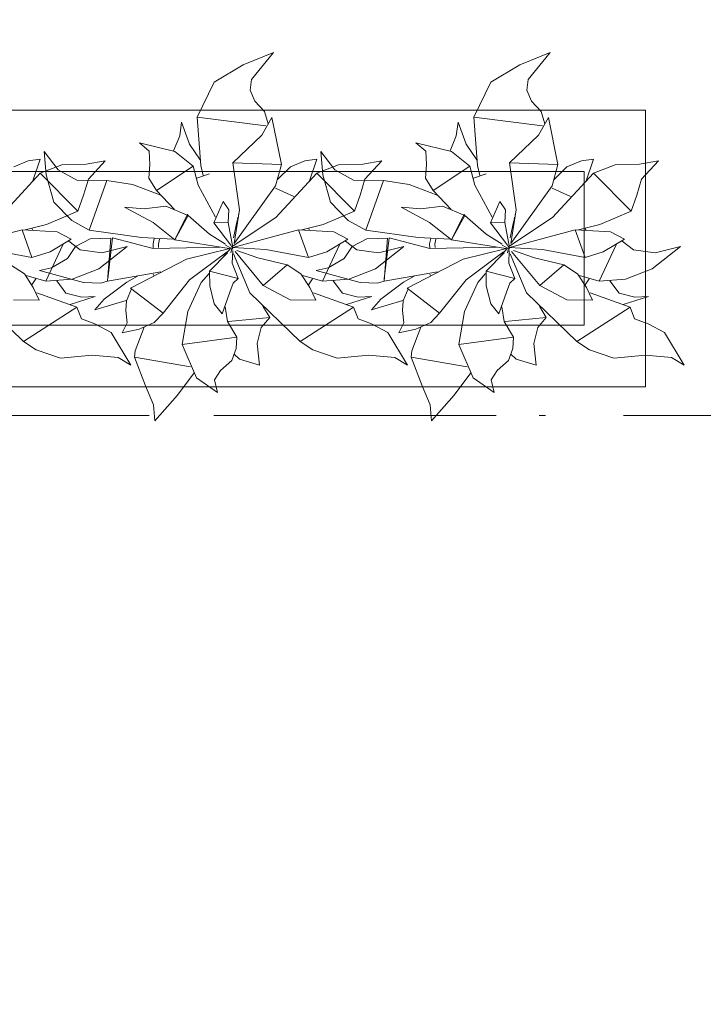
# Model space of a CAD drawing. Header units: millimetres. Extents: x 0 to 1184, y 0 to 836.
# Tile 23 of 86: x 245 to 256, y 530 to 546. Entities that reach past the tile are written whole.
import ezdxf
from ezdxf.xclip import XClip

# ---------------------------------------------------------------- set-up
doc = ezdxf.new("R2010")
doc.units = ezdxf.units.MM
doc.header["$MEASUREMENT"] = 0
doc.header["$XCLIPFRAME"] = 0
doc.linetypes.add('Штриховая', pattern=[5.644444, 2.822222, -2.822222])
doc.linetypes.add('Штрихпунктирная', pattern=[6.702778, 3.527778, -1.763889, 0, -1.411111])
for name, color, linetype in [('Интерьер - Мебель', 7, 'Continuous'), ('Элемент Модели - Зона', 7, 'Continuous'), ('Элемент Модели - Оси', 7, 'Continuous')]:
    doc.layers.add(name, color=color, linetype=linetype)

# ---------------------------------------------------------------- blocks, each defined once
blk = doc.blocks.new('Чертеж_4_4', base_point=(-278.479, 89.564))
at = {"layer": 'Интерьер - Мебель', "color": 252, "linetype": 'Continuous', "lineweight": 5}
for p, q in [((248.769, 545.464), (248.273, 545.262)), ((248.769, 545.464), (248.273, 545.262)), ((248.769, 545.464), (248.408, 545.025)), ((248.769, 545.464), (248.408, 545.025)), ((253.269, 545.464), (252.773, 545.262)), ((253.269, 545.464), (252.773, 545.262)), ((253.269, 545.464), (252.908, 545.025)), ((253.269, 545.464), (252.908, 545.025)), ((248.273, 545.262), (247.803, 544.98)), ((248.273, 545.262), (247.803, 544.98)), ((252.773, 545.262), (252.303, 544.98)), ((252.773, 545.262), (252.303, 544.98)), ((247.803, 544.98), (247.527, 544.413)), ((247.803, 544.98), (247.527, 544.413)), ((248.408, 545.025), (248.39, 544.852)), ((248.408, 545.025), (248.39, 544.852)), ((252.303, 544.98), (252.027, 544.413)), ((252.303, 544.98), (252.027, 544.413)), ((252.908, 545.025), (252.89, 544.852)), ((252.908, 545.025), (252.89, 544.852)), ((248.39, 544.852), (248.462, 544.674)), ((248.39, 544.852), (248.462, 544.674)), ((252.89, 544.852), (252.962, 544.674)), ((252.89, 544.852), (252.962, 544.674)), ((248.462, 544.674), (248.62, 544.503)), ((248.462, 544.674), (248.62, 544.503)), ((252.962, 544.674), (253.12, 544.503)), ((252.962, 544.674), (253.12, 544.503)), ((247.527, 544.413), (248.644, 544.272)), ((247.527, 544.413), (247.587, 543.629)), ((247.527, 544.413), (248.644, 544.272)), ((247.527, 544.413), (247.587, 543.629)), ((248.739, 544.408), (248.58, 544.12)), ((248.739, 544.408), (248.58, 544.12)), ((248.62, 544.503), (248.683, 544.306)), ((248.62, 544.503), (248.683, 544.306)), ((248.739, 544.408), (248.895, 543.645)), ((248.739, 544.408), (248.895, 543.645)), ((252.027, 544.413), (253.144, 544.272)), ((252.027, 544.413), (252.087, 543.629)), ((252.027, 544.413), (253.144, 544.272)), ((252.027, 544.413), (252.087, 543.629)), ((253.239, 544.408), (253.08, 544.12)), ((253.239, 544.408), (253.08, 544.12)), ((253.12, 544.503), (253.183, 544.306)), ((253.12, 544.503), (253.183, 544.306)), ((253.239, 544.408), (253.395, 543.645)), ((253.239, 544.408), (253.395, 543.645)), ((247.272, 544.334), (247.241, 544.11)), ((247.272, 544.334), (247.241, 544.11)), ((247.272, 544.334), (247.402, 543.976)), ((247.272, 544.334), (247.402, 543.976)), ((251.772, 544.334), (251.741, 544.11)), ((251.772, 544.334), (251.741, 544.11)), ((251.772, 544.334), (251.902, 543.976)), ((251.772, 544.334), (251.902, 543.976)), ((247.241, 544.11), (247.14, 543.863)), ((247.241, 544.11), (247.14, 543.863)), ((248.58, 544.12), (248.105, 543.668)), ((248.58, 544.12), (248.105, 543.668)), ((251.741, 544.11), (251.64, 543.863)), ((251.741, 544.11), (251.64, 543.863)), ((253.08, 544.12), (252.605, 543.668)), ((253.08, 544.12), (252.605, 543.668)), ((246.585, 543.994), (246.746, 543.859)), ((246.585, 543.994), (247.161, 543.852)), ((246.585, 543.994), (246.746, 543.859)), ((246.585, 543.994), (247.161, 543.852)), ((247.402, 543.976), (247.574, 543.721)), ((247.402, 543.976), (247.574, 543.721)), ((251.085, 543.994), (251.246, 543.859)), ((251.085, 543.994), (251.661, 543.852)), ((251.085, 543.994), (251.246, 543.859)), ((251.085, 543.994), (251.661, 543.852)), ((251.902, 543.976), (252.074, 543.721)), ((251.902, 543.976), (252.074, 543.721)), ((245.036, 543.854), (245.069, 543.475)), ((245.036, 543.854), (245.265, 543.554)), ((245.036, 543.854), (245.069, 543.475)), ((245.036, 543.854), (245.265, 543.554)), ((246.746, 543.859), (246.756, 543.644)), ((246.746, 543.859), (246.756, 543.644)), ((247.161, 543.852), (247.459, 543.614)), ((247.161, 543.852), (247.459, 543.614)), ((249.536, 543.854), (249.569, 543.475)), ((249.536, 543.854), (249.765, 543.554)), ((249.536, 543.854), (249.569, 543.475)), ((249.536, 543.854), (249.765, 543.554)), ((251.246, 543.859), (251.256, 543.644)), ((251.246, 543.859), (251.256, 543.644)), ((251.661, 543.852), (251.959, 543.614)), ((251.661, 543.852), (251.959, 543.614)), ((244.775, 543.702), (244.541, 543.603)), ((244.775, 543.702), (244.541, 543.603)), ((244.972, 543.732), (244.775, 543.702)), ((244.972, 543.732), (244.775, 543.702)), ((244.972, 543.732), (244.853, 543.377)), ((244.972, 543.732), (244.853, 543.377)), ((245.326, 543.639), (244.972, 543.503)), ((245.326, 543.639), (244.972, 543.503)), ((245.721, 543.651), (245.326, 543.639)), ((245.721, 543.651), (245.326, 543.639)), ((246.028, 543.705), (245.721, 543.651)), ((246.028, 543.705), (245.721, 543.651)), ((246.028, 543.705), (245.755, 543.405)), ((246.028, 543.705), (245.755, 543.405)), ((246.756, 543.644), (246.738, 543.423)), ((246.756, 543.644), (246.738, 543.423)), ((247.459, 543.614), (246.862, 543.22)), ((247.459, 543.614), (246.862, 543.22)), ((247.459, 543.614), (247.543, 543.306)), ((247.459, 543.614), (247.543, 543.306)), ((247.587, 543.629), (247.621, 543.464)), ((247.587, 543.629), (247.621, 543.464)), ((248.105, 543.668), (248.895, 543.645)), ((248.105, 543.668), (248.216, 542.907)), ((248.105, 543.668), (248.895, 543.645)), ((248.105, 543.668), (248.216, 542.907)), ((248.895, 543.645), (248.799, 543.298)), ((248.895, 543.645), (248.799, 543.298)), ((249.041, 543.603), (248.831, 543.397)), ((249.041, 543.603), (248.831, 543.397)), ((249.275, 543.702), (249.041, 543.603)), ((249.275, 543.702), (249.041, 543.603)), ((249.472, 543.732), (249.275, 543.702)), ((249.472, 543.732), (249.275, 543.702)), ((249.472, 543.732), (249.353, 543.377)), ((249.472, 543.732), (249.353, 543.377)), ((249.826, 543.639), (249.472, 543.503)), ((249.826, 543.639), (249.472, 543.503)), ((250.221, 543.651), (249.826, 543.639)), ((250.221, 543.651), (249.826, 543.639)), ((250.528, 543.705), (250.221, 543.651)), ((250.528, 543.705), (250.221, 543.651)), ((250.528, 543.705), (250.255, 543.405)), ((250.528, 543.705), (250.255, 543.405)), ((251.256, 543.644), (251.238, 543.423)), ((251.256, 543.644), (251.238, 543.423)), ((251.959, 543.614), (251.362, 543.22)), ((251.959, 543.614), (251.362, 543.22)), ((251.959, 543.614), (252.043, 543.306)), ((251.959, 543.614), (252.043, 543.306)), ((252.087, 543.629), (252.121, 543.464)), ((252.087, 543.629), (252.121, 543.464)), ((252.605, 543.668), (253.395, 543.645)), ((252.605, 543.668), (252.716, 542.907)), ((252.605, 543.668), (253.395, 543.645)), ((252.605, 543.668), (252.716, 542.907)), ((253.395, 543.645), (253.299, 543.298)), ((253.395, 543.645), (253.299, 543.298)), ((253.541, 543.603), (253.331, 543.397)), ((253.541, 543.603), (253.331, 543.397)), ((253.775, 543.702), (253.541, 543.603)), ((253.775, 543.702), (253.541, 543.603)), ((253.972, 543.732), (253.775, 543.702)), ((253.972, 543.732), (253.775, 543.702)), ((253.972, 543.732), (253.853, 543.377)), ((253.972, 543.732), (253.853, 543.377)), ((254.326, 543.639), (253.972, 543.503)), ((254.326, 543.639), (253.972, 543.503)), ((254.721, 543.651), (254.326, 543.639)), ((254.721, 543.651), (254.326, 543.639)), ((255.028, 543.705), (254.721, 543.651)), ((255.028, 543.705), (254.721, 543.651)), ((255.028, 543.705), (254.755, 543.405)), ((255.028, 543.705), (254.755, 543.405)), ((244.972, 543.503), (244.303, 542.78)), ((244.972, 543.503), (244.303, 542.78)), ((244.972, 543.503), (245.583, 542.885)), ((244.972, 543.503), (245.583, 542.885)), ((245.069, 543.475), (245.196, 543.032)), ((245.069, 543.475), (245.196, 543.032)), ((245.265, 543.554), (245.568, 543.389)), ((245.265, 543.554), (245.568, 543.389)), ((247.727, 543.493), (247.52, 543.422)), ((247.727, 543.493), (247.52, 543.422)), ((249.472, 543.503), (248.803, 542.78)), ((249.472, 543.503), (248.803, 542.78)), ((249.472, 543.503), (250.083, 542.885)), ((249.472, 543.503), (250.083, 542.885)), ((249.569, 543.475), (249.696, 543.032)), ((249.569, 543.475), (249.696, 543.032)), ((249.765, 543.554), (250.068, 543.389)), ((249.765, 543.554), (250.068, 543.389)), ((252.227, 543.493), (252.02, 543.422)), ((252.227, 543.493), (252.02, 543.422)), ((253.972, 543.503), (253.303, 542.78)), ((253.972, 543.503), (253.303, 542.78)), ((253.972, 543.503), (254.583, 542.885)), ((253.972, 543.503), (254.583, 542.885)), ((245.568, 543.389), (246.057, 543.385)), ((245.568, 543.389), (246.057, 543.385)), ((245.755, 543.405), (245.676, 543.147)), ((245.755, 543.405), (245.676, 543.147)), ((246.057, 543.385), (245.77, 542.576)), ((246.057, 543.385), (245.77, 542.576)), ((246.057, 543.385), (246.476, 543.319)), ((246.057, 543.385), (246.476, 543.319)), ((246.476, 543.319), (246.932, 543.143)), ((246.476, 543.319), (246.932, 543.143)), ((246.738, 543.423), (246.862, 543.22)), ((246.738, 543.423), (246.862, 543.22)), ((247.543, 543.306), (247.825, 542.788)), ((247.543, 543.306), (247.825, 542.788)), ((248.799, 543.298), (248.127, 542.357)), ((248.799, 543.298), (248.127, 542.357)), ((250.068, 543.389), (250.557, 543.385)), ((250.068, 543.389), (250.557, 543.385)), ((250.255, 543.405), (250.176, 543.147)), ((250.255, 543.405), (250.176, 543.147)), ((250.557, 543.385), (250.27, 542.576)), ((250.557, 543.385), (250.27, 542.576)), ((250.557, 543.385), (250.976, 543.319)), ((250.557, 543.385), (250.976, 543.319)), ((250.976, 543.319), (251.432, 543.143)), ((250.976, 543.319), (251.432, 543.143)), ((251.238, 543.423), (251.362, 543.22)), ((251.238, 543.423), (251.362, 543.22)), ((252.043, 543.306), (252.325, 542.788)), ((252.043, 543.306), (252.325, 542.788)), ((253.299, 543.298), (252.627, 542.357)), ((253.299, 543.298), (252.627, 542.357)), ((254.755, 543.405), (254.676, 543.147)), ((254.755, 543.405), (254.676, 543.147)), ((245.676, 543.147), (245.583, 542.885)), ((245.676, 543.147), (245.583, 542.885)), ((246.862, 543.22), (247.155, 542.913)), ((246.862, 543.22), (247.155, 542.913)), ((248.799, 543.261), (249.1, 543.123)), ((248.799, 543.261), (249.1, 543.123)), ((250.176, 543.147), (250.083, 542.885)), ((250.176, 543.147), (250.083, 542.885)), ((251.362, 543.22), (251.655, 542.913)), ((251.362, 543.22), (251.655, 542.913)), ((253.299, 543.261), (253.6, 543.123)), ((253.299, 543.261), (253.6, 543.123)), ((254.676, 543.147), (254.583, 542.885)), ((254.676, 543.147), (254.583, 542.885)), ((245.196, 543.032), (245.484, 542.731)), ((245.196, 543.032), (245.484, 542.731)), ((246.343, 542.952), (246.662, 542.924)), ((246.343, 542.952), (246.807, 542.701)), ((246.343, 542.952), (246.662, 542.924)), ((246.343, 542.952), (246.807, 542.701)), ((247.018, 542.964), (246.662, 542.924)), ((247.018, 542.964), (246.662, 542.924)), ((247.018, 542.964), (247.377, 542.812)), ((247.018, 542.964), (247.377, 542.812)), ((247.951, 543.044), (247.797, 542.697)), ((247.951, 543.044), (247.797, 542.697)), ((247.951, 543.044), (248.04, 542.906)), ((247.951, 543.044), (248.04, 542.906)), ((249.696, 543.032), (249.984, 542.731)), ((249.696, 543.032), (249.984, 542.731)), ((250.843, 542.952), (251.162, 542.924)), ((250.843, 542.952), (251.307, 542.701)), ((250.843, 542.952), (251.162, 542.924)), ((250.843, 542.952), (251.307, 542.701)), ((251.518, 542.964), (251.162, 542.924)), ((251.518, 542.964), (251.162, 542.924)), ((251.518, 542.964), (251.877, 542.812)), ((251.518, 542.964), (251.877, 542.812)), ((252.451, 543.044), (252.297, 542.697)), ((252.451, 543.044), (252.297, 542.697)), ((252.451, 543.044), (252.54, 542.906)), ((252.451, 543.044), (252.54, 542.906)), ((245.583, 542.885), (245.077, 542.668)), ((245.583, 542.885), (245.077, 542.668)), ((247.369, 542.834), (247.164, 542.416)), ((247.369, 542.834), (247.164, 542.416)), ((247.377, 542.812), (247.164, 542.416)), ((247.377, 542.812), (247.164, 542.416)), ((247.369, 542.834), (247.377, 542.812)), ((247.369, 542.834), (247.377, 542.812)), ((247.377, 542.812), (247.724, 542.512)), ((247.377, 542.812), (247.724, 542.512)), ((248.04, 542.906), (248.032, 542.699)), ((248.04, 542.906), (248.032, 542.699)), ((248.216, 542.907), (248.127, 542.357)), ((248.216, 542.907), (248.127, 542.357)), ((248.189, 542.788), (248.18, 542.749)), ((248.189, 542.788), (248.18, 542.749)), ((248.201, 542.846), (248.197, 542.826)), ((248.201, 542.846), (248.197, 542.826)), ((248.214, 542.904), (248.212, 542.894)), ((248.214, 542.904), (248.212, 542.894)), ((250.083, 542.885), (249.577, 542.668)), ((250.083, 542.885), (249.577, 542.668)), ((251.869, 542.834), (251.664, 542.416)), ((251.869, 542.834), (251.664, 542.416)), ((251.877, 542.812), (251.664, 542.416)), ((251.877, 542.812), (251.664, 542.416)), ((251.869, 542.834), (251.877, 542.812)), ((251.869, 542.834), (251.877, 542.812)), ((251.877, 542.812), (252.224, 542.512)), ((251.877, 542.812), (252.224, 542.512)), ((252.54, 542.906), (252.532, 542.699)), ((252.54, 542.906), (252.532, 542.699)), ((252.716, 542.907), (252.627, 542.357)), ((252.716, 542.907), (252.627, 542.357)), ((252.689, 542.788), (252.68, 542.749)), ((252.689, 542.788), (252.68, 542.749)), ((252.701, 542.846), (252.697, 542.826)), ((252.701, 542.846), (252.697, 542.826)), ((252.714, 542.904), (252.712, 542.894)), ((252.714, 542.904), (252.712, 542.894)), ((254.583, 542.885), (254.077, 542.668)), ((254.583, 542.885), (254.077, 542.668)), ((245.077, 542.668), (244.729, 542.579)), ((245.077, 542.668), (244.729, 542.579)), ((245.484, 542.731), (245.77, 542.576)), ((245.484, 542.731), (245.77, 542.576)), ((246.807, 542.701), (247.164, 542.416)), ((246.807, 542.701), (247.164, 542.416)), ((248.032, 542.699), (247.797, 542.697)), ((248.032, 542.699), (247.797, 542.697)), ((247.797, 542.697), (248.074, 542.331)), ((247.797, 542.697), (248.074, 542.331)), ((248.032, 542.699), (248.104, 542.291)), ((248.032, 542.699), (248.104, 542.291)), ((248.803, 542.78), (248.11, 542.323)), ((248.803, 542.78), (248.11, 542.323)), ((248.176, 542.73), (248.115, 542.45)), ((248.176, 542.73), (248.115, 542.45)), ((249.577, 542.668), (249.229, 542.579)), ((249.577, 542.668), (249.229, 542.579)), ((249.984, 542.731), (250.27, 542.576)), ((249.984, 542.731), (250.27, 542.576)), ((251.307, 542.701), (251.664, 542.416)), ((251.307, 542.701), (251.664, 542.416)), ((252.532, 542.699), (252.297, 542.697)), ((252.532, 542.699), (252.297, 542.697)), ((252.297, 542.697), (252.574, 542.331)), ((252.297, 542.697), (252.574, 542.331)), ((252.532, 542.699), (252.604, 542.291)), ((252.532, 542.699), (252.604, 542.291)), ((253.303, 542.78), (252.61, 542.323)), ((253.303, 542.78), (252.61, 542.323)), ((252.676, 542.73), (252.615, 542.45)), ((252.676, 542.73), (252.615, 542.45)), ((254.077, 542.668), (253.729, 542.579)), ((254.077, 542.668), (253.729, 542.579)), ((244.676, 542.582), (243.604, 542.291)), ((244.676, 542.582), (243.604, 542.291)), ((244.676, 542.582), (245.248, 542.548)), ((244.676, 542.582), (244.835, 542.133)), ((244.676, 542.582), (245.248, 542.548)), ((244.676, 542.582), (244.835, 542.133)), ((244.838, 542.61), (244.85, 542.573)), ((244.838, 542.61), (244.85, 542.573)), ((245.248, 542.548), (245.478, 542.428)), ((245.248, 542.548), (245.478, 542.428)), ((245.77, 542.576), (246.62, 542.456)), ((245.77, 542.576), (246.62, 542.456)), ((247.724, 542.512), (247.986, 542.346)), ((247.724, 542.512), (247.986, 542.346)), ((249.176, 542.582), (248.104, 542.291)), ((249.176, 542.582), (248.104, 542.291)), ((249.176, 542.582), (249.748, 542.548)), ((249.176, 542.582), (249.335, 542.133)), ((249.176, 542.582), (249.748, 542.548)), ((249.176, 542.582), (249.335, 542.133)), ((249.338, 542.61), (249.35, 542.573)), ((249.338, 542.61), (249.35, 542.573)), ((249.748, 542.548), (249.978, 542.428)), ((249.748, 542.548), (249.978, 542.428)), ((250.27, 542.576), (251.12, 542.456)), ((250.27, 542.576), (251.12, 542.456)), ((252.224, 542.512), (252.486, 542.346)), ((252.224, 542.512), (252.486, 542.346)), ((253.676, 542.582), (252.604, 542.291)), ((253.676, 542.582), (252.604, 542.291)), ((253.676, 542.582), (254.248, 542.548)), ((253.676, 542.582), (253.835, 542.133)), ((253.676, 542.582), (254.248, 542.548)), ((253.676, 542.582), (253.835, 542.133)), ((253.838, 542.61), (253.85, 542.573)), ((253.838, 542.61), (253.85, 542.573)), ((254.248, 542.548), (254.478, 542.428)), ((254.248, 542.548), (254.478, 542.428)), ((245.342, 542.335), (245.062, 541.748)), ((245.342, 542.335), (245.062, 541.748)), ((245.478, 542.428), (245.132, 542.221)), ((245.478, 542.428), (245.132, 542.221)), ((245.546, 542.31), (245.417, 542.113)), ((245.546, 542.31), (245.417, 542.113)), ((245.438, 542.396), (245.623, 542.254)), ((245.438, 542.396), (245.623, 542.254)), ((245.786, 542.434), (245.546, 542.31)), ((245.786, 542.434), (245.546, 542.31)), ((246.122, 542.446), (245.786, 542.434)), ((246.122, 542.446), (245.786, 542.434)), ((246.387, 542.31), (245.928, 541.946)), ((246.387, 542.31), (245.928, 541.946)), ((246.387, 542.31), (245.976, 542.209)), ((246.387, 542.31), (245.976, 542.209)), ((246.122, 542.446), (246.066, 541.746)), ((246.122, 542.446), (246.066, 541.746)), ((246.149, 542.452), (246.07, 541.784)), ((246.149, 542.452), (246.07, 541.784)), ((246.149, 542.452), (246.811, 542.28)), ((246.149, 542.452), (246.811, 542.28)), ((246.62, 542.456), (247.14, 542.428)), ((246.62, 542.456), (247.14, 542.428)), ((246.825, 542.44), (246.807, 542.352)), ((246.825, 542.44), (246.807, 542.352)), ((246.807, 542.352), (246.811, 542.285)), ((246.807, 542.352), (246.811, 542.285)), ((246.91, 542.429), (246.894, 542.348)), ((246.91, 542.429), (246.894, 542.348)), ((246.894, 542.348), (246.897, 542.292)), ((246.894, 542.348), (246.897, 542.292)), ((247.164, 542.416), (248.048, 542.278)), ((247.164, 542.416), (248.048, 542.278)), ((247.988, 542.333), (248.108, 542.269)), ((247.988, 542.333), (248.108, 542.269)), ((248.077, 542.326), (248.108, 542.269)), ((248.077, 542.326), (248.108, 542.269)), ((248.1, 542.316), (248.095, 542.296)), ((248.1, 542.316), (248.095, 542.296)), ((249.842, 542.335), (249.562, 541.748)), ((249.842, 542.335), (249.562, 541.748)), ((249.978, 542.428), (249.632, 542.221)), ((249.978, 542.428), (249.632, 542.221)), ((250.046, 542.31), (249.917, 542.113)), ((250.046, 542.31), (249.917, 542.113)), ((249.938, 542.396), (250.123, 542.254)), ((249.938, 542.396), (250.123, 542.254)), ((250.286, 542.434), (250.046, 542.31)), ((250.286, 542.434), (250.046, 542.31)), ((250.622, 542.446), (250.286, 542.434)), ((250.622, 542.446), (250.286, 542.434)), ((250.887, 542.31), (250.428, 541.946)), ((250.887, 542.31), (250.428, 541.946)), ((250.887, 542.31), (250.476, 542.209)), ((250.887, 542.31), (250.476, 542.209)), ((250.622, 542.446), (250.566, 541.746)), ((250.622, 542.446), (250.566, 541.746)), ((250.649, 542.452), (250.57, 541.784)), ((250.649, 542.452), (250.57, 541.784)), ((250.649, 542.452), (251.311, 542.28)), ((250.649, 542.452), (251.311, 542.28)), ((251.12, 542.456), (251.64, 542.428)), ((251.12, 542.456), (251.64, 542.428)), ((251.325, 542.44), (251.307, 542.352)), ((251.325, 542.44), (251.307, 542.352)), ((251.307, 542.352), (251.311, 542.285)), ((251.307, 542.352), (251.311, 542.285)), ((251.41, 542.429), (251.394, 542.348)), ((251.41, 542.429), (251.394, 542.348)), ((251.394, 542.348), (251.397, 542.292)), ((251.394, 542.348), (251.397, 542.292)), ((251.664, 542.416), (252.548, 542.278)), ((251.664, 542.416), (252.548, 542.278)), ((252.488, 542.333), (252.608, 542.269)), ((252.488, 542.333), (252.608, 542.269)), ((252.577, 542.326), (252.608, 542.269)), ((252.577, 542.326), (252.608, 542.269)), ((252.6, 542.316), (252.595, 542.296)), ((252.6, 542.316), (252.595, 542.296)), ((254.342, 542.335), (254.062, 541.748)), ((254.342, 542.335), (254.062, 541.748)), ((254.478, 542.428), (254.132, 542.221)), ((254.478, 542.428), (254.132, 542.221)), ((254.438, 542.396), (254.623, 542.254)), ((254.438, 542.396), (254.623, 542.254)), ((255.387, 542.31), (254.928, 541.946)), ((255.387, 542.31), (254.928, 541.946)), ((255.387, 542.31), (254.976, 542.209)), ((255.387, 542.31), (254.976, 542.209)), ((244.144, 542.263), (244.835, 542.133)), ((244.144, 542.263), (244.835, 542.133)), ((245.132, 542.221), (244.835, 542.133)), ((245.132, 542.221), (244.835, 542.133)), ((245.623, 542.254), (245.976, 542.209)), ((245.623, 542.254), (245.976, 542.209)), ((247.893, 542.298), (246.811, 542.28)), ((247.893, 542.298), (246.811, 542.28)), ((248.056, 542.279), (247.352, 542.106)), ((248.056, 542.279), (247.352, 542.106)), ((248.011, 542.221), (247.402, 541.767)), ((248.011, 542.221), (247.402, 541.767)), ((248.02, 542.207), (247.725, 541.909)), ((248.02, 542.207), (247.725, 541.909)), ((248.066, 542.277), (247.941, 542.131)), ((248.066, 542.277), (247.941, 542.131)), ((248.09, 542.277), (248.074, 542.208)), ((248.09, 542.277), (248.074, 542.208)), ((248.097, 542.301), (248.104, 542.291)), ((248.097, 542.301), (248.104, 542.291)), ((248.103, 542.244), (248.097, 542.037)), ((248.103, 542.244), (248.097, 542.037)), ((248.104, 542.291), (248.644, 542.263)), ((248.104, 542.291), (248.644, 542.263)), ((248.117, 542.188), (248.384, 541.555)), ((248.117, 542.188), (248.384, 541.555)), ((248.141, 542.229), (248.597, 541.673)), ((248.141, 542.229), (248.597, 541.673)), ((248.169, 542.247), (248.511, 542.126)), ((248.169, 542.247), (248.511, 542.126)), ((248.644, 542.263), (249.335, 542.133)), ((248.644, 542.263), (249.335, 542.133)), ((249.632, 542.221), (249.335, 542.133)), ((249.632, 542.221), (249.335, 542.133)), ((250.123, 542.254), (250.476, 542.209)), ((250.123, 542.254), (250.476, 542.209)), ((252.393, 542.298), (251.311, 542.28)), ((252.393, 542.298), (251.311, 542.28)), ((252.556, 542.279), (251.852, 542.106)), ((252.556, 542.279), (251.852, 542.106)), ((252.511, 542.221), (251.902, 541.767)), ((252.511, 542.221), (251.902, 541.767)), ((252.52, 542.207), (252.225, 541.909)), ((252.52, 542.207), (252.225, 541.909)), ((252.566, 542.277), (252.441, 542.131)), ((252.566, 542.277), (252.441, 542.131)), ((252.59, 542.277), (252.574, 542.208)), ((252.59, 542.277), (252.574, 542.208)), ((252.597, 542.301), (252.604, 542.291)), ((252.597, 542.301), (252.604, 542.291)), ((252.603, 542.244), (252.597, 542.037)), ((252.603, 542.244), (252.597, 542.037)), ((252.604, 542.291), (253.144, 542.263)), ((252.604, 542.291), (253.144, 542.263)), ((252.617, 542.188), (252.884, 541.555)), ((252.617, 542.188), (252.884, 541.555)), ((252.641, 542.229), (253.097, 541.673)), ((252.641, 542.229), (253.097, 541.673)), ((252.669, 542.247), (253.011, 542.126)), ((252.669, 542.247), (253.011, 542.126)), ((253.144, 542.263), (253.835, 542.133)), ((253.144, 542.263), (253.835, 542.133)), ((254.132, 542.221), (253.835, 542.133)), ((254.132, 542.221), (253.835, 542.133)), ((254.623, 542.254), (254.976, 542.209)), ((254.623, 542.254), (254.976, 542.209)), ((244.491, 542.011), (244.714, 541.866)), ((244.491, 542.011), (244.714, 541.866)), ((245.417, 542.113), (245.156, 541.961)), ((245.417, 542.113), (245.156, 541.961)), ((247.352, 542.106), (246.441, 541.633)), ((247.352, 542.106), (246.441, 541.633)), ((248.097, 542.037), (248.191, 541.791)), ((248.097, 542.037), (248.191, 541.791)), ((248.511, 542.126), (248.991, 542.011)), ((248.511, 542.126), (248.991, 542.011)), ((248.991, 542.011), (248.597, 541.673)), ((248.991, 542.011), (248.597, 541.673)), ((248.991, 542.011), (249.214, 541.866)), ((248.991, 542.011), (249.214, 541.866)), ((249.917, 542.113), (249.656, 541.961)), ((249.917, 542.113), (249.656, 541.961)), ((251.852, 542.106), (250.941, 541.633)), ((251.852, 542.106), (250.941, 541.633)), ((252.597, 542.037), (252.691, 541.791)), ((252.597, 542.037), (252.691, 541.791)), ((253.011, 542.126), (253.491, 542.011)), ((253.011, 542.126), (253.491, 542.011)), ((253.491, 542.011), (253.097, 541.673)), ((253.491, 542.011), (253.097, 541.673)), ((253.491, 542.011), (253.714, 541.866)), ((253.491, 542.011), (253.714, 541.866)), ((244.714, 541.866), (244.859, 541.644)), ((244.714, 541.866), (244.859, 541.644)), ((244.745, 541.836), (245.062, 541.748)), ((244.745, 541.836), (245.062, 541.748)), ((245.156, 541.961), (244.963, 541.919)), ((245.156, 541.961), (244.963, 541.919)), ((244.963, 541.919), (245.675, 541.722)), ((244.963, 541.919), (245.675, 541.722)), ((245.928, 541.946), (245.494, 541.78)), ((245.928, 541.946), (245.494, 541.78)), ((246.937, 541.897), (246.066, 541.746)), ((246.937, 541.897), (246.066, 541.746)), ((246.554, 541.827), (246.381, 541.729)), ((246.554, 541.827), (246.381, 541.729)), ((246.809, 541.86), (246.822, 541.84)), ((246.809, 541.86), (246.822, 541.84)), ((247.718, 541.87), (247.593, 541.723)), ((247.718, 541.87), (247.593, 541.723)), ((247.725, 541.909), (248.191, 541.791)), ((247.725, 541.909), (247.729, 541.668)), ((247.725, 541.909), (248.191, 541.791)), ((247.725, 541.909), (247.729, 541.668)), ((249.214, 541.866), (249.359, 541.644)), ((249.214, 541.866), (249.359, 541.644)), ((249.245, 541.836), (249.562, 541.748)), ((249.245, 541.836), (249.562, 541.748)), ((249.656, 541.961), (249.463, 541.919)), ((249.656, 541.961), (249.463, 541.919)), ((249.463, 541.919), (250.175, 541.722)), ((249.463, 541.919), (250.175, 541.722)), ((250.428, 541.946), (249.994, 541.78)), ((250.428, 541.946), (249.994, 541.78)), ((251.437, 541.897), (250.566, 541.746)), ((251.437, 541.897), (250.566, 541.746)), ((251.054, 541.827), (250.881, 541.729)), ((251.054, 541.827), (250.881, 541.729)), ((251.309, 541.86), (251.322, 541.84)), ((251.309, 541.86), (251.322, 541.84)), ((252.218, 541.87), (252.093, 541.723)), ((252.218, 541.87), (252.093, 541.723)), ((252.225, 541.909), (252.691, 541.791)), ((252.225, 541.909), (252.229, 541.668)), ((252.225, 541.909), (252.691, 541.791)), ((252.225, 541.909), (252.229, 541.668)), ((253.714, 541.866), (253.859, 541.644)), ((253.714, 541.866), (253.859, 541.644)), ((253.745, 541.836), (254.062, 541.748)), ((253.745, 541.836), (254.062, 541.748)), ((254.928, 541.946), (254.494, 541.78)), ((254.928, 541.946), (254.494, 541.78)), ((244.903, 541.783), (244.836, 541.686)), ((244.903, 541.783), (244.836, 541.686)), ((245.494, 541.78), (245.062, 541.748)), ((245.494, 541.78), (245.062, 541.748)), ((245.24, 541.751), (245.39, 541.552)), ((245.24, 541.751), (245.39, 541.552)), ((245.675, 541.722), (245.959, 541.711)), ((245.675, 541.722), (245.959, 541.711)), ((246.066, 541.746), (245.959, 541.711)), ((246.066, 541.746), (245.959, 541.711)), ((246.381, 541.729), (246.011, 541.456)), ((246.381, 541.729), (246.011, 541.456)), ((247.402, 541.767), (246.97, 541.227)), ((247.402, 541.767), (246.97, 541.227)), ((247.593, 541.723), (247.374, 541.254)), ((247.593, 541.723), (247.374, 541.254)), ((247.729, 541.668), (247.804, 541.378)), ((247.729, 541.668), (247.804, 541.378)), ((248.112, 541.714), (248.055, 541.569)), ((248.112, 541.714), (248.055, 541.569)), ((248.191, 541.791), (248.112, 541.714)), ((248.191, 541.791), (248.112, 541.714)), ((248.597, 541.673), (249.04, 541.442)), ((248.597, 541.673), (249.04, 541.442)), ((249.403, 541.783), (249.336, 541.686)), ((249.403, 541.783), (249.336, 541.686)), ((249.994, 541.78), (249.562, 541.748)), ((249.994, 541.78), (249.562, 541.748)), ((249.74, 541.751), (249.89, 541.552)), ((249.74, 541.751), (249.89, 541.552)), ((250.175, 541.722), (250.459, 541.711)), ((250.175, 541.722), (250.459, 541.711)), ((250.566, 541.746), (250.459, 541.711)), ((250.566, 541.746), (250.459, 541.711)), ((250.881, 541.729), (250.511, 541.456)), ((250.881, 541.729), (250.511, 541.456)), ((251.902, 541.767), (251.47, 541.227)), ((251.902, 541.767), (251.47, 541.227)), ((252.093, 541.723), (251.874, 541.254)), ((252.093, 541.723), (251.874, 541.254)), ((252.229, 541.668), (252.304, 541.378)), ((252.229, 541.668), (252.304, 541.378)), ((252.612, 541.714), (252.555, 541.569)), ((252.612, 541.714), (252.555, 541.569)), ((252.691, 541.791), (252.612, 541.714)), ((252.691, 541.791), (252.612, 541.714)), ((253.097, 541.673), (253.54, 541.442)), ((253.097, 541.673), (253.54, 541.442)), ((253.903, 541.783), (253.836, 541.686)), ((253.903, 541.783), (253.836, 541.686)), ((254.494, 541.78), (254.062, 541.748)), ((254.494, 541.78), (254.062, 541.748)), ((254.24, 541.751), (254.39, 541.552)), ((254.24, 541.751), (254.39, 541.552)), ((243.884, 541.555), (244.699, 540.764)), ((243.884, 541.555), (244.699, 540.764)), ((244.859, 541.644), (244.956, 541.435)), ((244.859, 541.644), (244.956, 541.435)), ((244.917, 541.557), (245.567, 541.325)), ((244.917, 541.557), (245.567, 541.325)), ((245.39, 541.552), (245.647, 541.487)), ((245.39, 541.552), (245.647, 541.487)), ((246.459, 541.62), (246.375, 541.426)), ((246.459, 541.62), (246.375, 541.426)), ((246.441, 541.633), (246.97, 541.227)), ((246.441, 541.633), (246.97, 541.227)), ((248.055, 541.569), (247.932, 541.217)), ((248.055, 541.569), (247.932, 541.217)), ((248.384, 541.555), (249.199, 540.764)), ((248.384, 541.555), (249.199, 540.764)), ((249.359, 541.644), (249.456, 541.435)), ((249.359, 541.644), (249.456, 541.435)), ((249.417, 541.557), (250.067, 541.325)), ((249.417, 541.557), (250.067, 541.325)), ((249.89, 541.552), (250.147, 541.487)), ((249.89, 541.552), (250.147, 541.487)), ((250.959, 541.62), (250.875, 541.426)), ((250.959, 541.62), (250.875, 541.426)), ((250.941, 541.633), (251.47, 541.227)), ((250.941, 541.633), (251.47, 541.227)), ((252.555, 541.569), (252.432, 541.217)), ((252.555, 541.569), (252.432, 541.217)), ((252.884, 541.555), (253.699, 540.764)), ((252.884, 541.555), (253.699, 540.764)), ((253.859, 541.644), (253.956, 541.435)), ((253.859, 541.644), (253.956, 541.435)), ((253.917, 541.557), (254.567, 541.325)), ((253.917, 541.557), (254.567, 541.325)), ((254.39, 541.552), (254.647, 541.487)), ((254.39, 541.552), (254.647, 541.487)), ((244.54, 541.442), (244.956, 541.435)), ((244.54, 541.442), (244.956, 541.435)), ((245.865, 541.497), (245.457, 541.368)), ((245.865, 541.497), (245.457, 541.368)), ((245.865, 541.497), (245.647, 541.487)), ((245.865, 541.497), (245.647, 541.487)), ((246.011, 541.456), (245.861, 541.279)), ((246.011, 541.456), (245.861, 541.279)), ((246.369, 541.431), (245.861, 541.279)), ((246.369, 541.431), (245.861, 541.279)), ((246.375, 541.426), (246.367, 541.267)), ((246.375, 541.426), (246.367, 541.267)), ((247.804, 541.378), (247.932, 541.217)), ((247.804, 541.378), (247.932, 541.217)), ((249.04, 541.442), (249.456, 541.435)), ((249.04, 541.442), (249.456, 541.435)), ((250.365, 541.497), (249.957, 541.368)), ((250.365, 541.497), (249.957, 541.368)), ((250.365, 541.497), (250.147, 541.487)), ((250.365, 541.497), (250.147, 541.487)), ((250.511, 541.456), (250.361, 541.279)), ((250.511, 541.456), (250.361, 541.279)), ((250.869, 541.431), (250.361, 541.279)), ((250.869, 541.431), (250.361, 541.279)), ((250.875, 541.426), (250.867, 541.267)), ((250.875, 541.426), (250.867, 541.267)), ((252.304, 541.378), (252.432, 541.217)), ((252.304, 541.378), (252.432, 541.217)), ((253.54, 541.442), (253.956, 541.435)), ((253.54, 541.442), (253.956, 541.435)), ((254.865, 541.497), (254.457, 541.368)), ((254.865, 541.497), (254.457, 541.368)), ((254.865, 541.497), (254.647, 541.487)), ((254.865, 541.497), (254.647, 541.487)), ((245.567, 541.325), (244.699, 540.764)), ((245.567, 541.325), (244.699, 540.764)), ((245.567, 541.325), (245.642, 541.136)), ((245.567, 541.325), (245.642, 541.136)), ((246.367, 541.267), (246.387, 541.066)), ((246.367, 541.267), (246.387, 541.066)), ((246.97, 541.227), (246.827, 541.076)), ((246.97, 541.227), (246.827, 541.076)), ((247.374, 541.254), (247.282, 540.715)), ((247.374, 541.254), (247.282, 540.715)), ((247.98, 541.328), (248.017, 541.09)), ((247.98, 541.328), (248.017, 541.09)), ((248.596, 541.338), (248.705, 541.153)), ((248.596, 541.338), (248.705, 541.153)), ((248.627, 541.323), (248.603, 541.315)), ((248.627, 541.323), (248.603, 541.315)), ((250.067, 541.325), (249.199, 540.764)), ((250.067, 541.325), (249.199, 540.764)), ((250.067, 541.325), (250.142, 541.136)), ((250.067, 541.325), (250.142, 541.136)), ((250.867, 541.267), (250.887, 541.066)), ((250.867, 541.267), (250.887, 541.066)), ((251.47, 541.227), (251.327, 541.076)), ((251.47, 541.227), (251.327, 541.076)), ((251.874, 541.254), (251.782, 540.715)), ((251.874, 541.254), (251.782, 540.715)), ((252.48, 541.328), (252.517, 541.09)), ((252.48, 541.328), (252.517, 541.09)), ((253.096, 541.338), (253.205, 541.153)), ((253.096, 541.338), (253.205, 541.153)), ((253.127, 541.323), (253.103, 541.315)), ((253.127, 541.323), (253.103, 541.315)), ((254.567, 541.325), (253.699, 540.764)), ((254.567, 541.325), (253.699, 540.764)), ((254.567, 541.325), (254.642, 541.136)), ((254.567, 541.325), (254.642, 541.136)), ((245.642, 541.136), (245.861, 541.05)), ((245.642, 541.136), (245.861, 541.05)), ((245.861, 541.05), (246.126, 540.914)), ((245.861, 541.05), (246.126, 540.914)), ((246.387, 541.066), (246.306, 540.904)), ((246.387, 541.066), (246.306, 540.904)), ((246.827, 541.076), (246.582, 540.963)), ((246.827, 541.076), (246.582, 540.963)), ((248.017, 541.09), (248.173, 540.834)), ((248.017, 541.09), (248.173, 540.834)), ((248.705, 541.153), (248.037, 541.09)), ((248.705, 541.153), (248.037, 541.09)), ((248.705, 541.153), (248.565, 540.99)), ((248.705, 541.153), (248.565, 540.99)), ((250.142, 541.136), (250.361, 541.05)), ((250.142, 541.136), (250.361, 541.05)), ((250.361, 541.05), (250.626, 540.914)), ((250.361, 541.05), (250.626, 540.914)), ((250.887, 541.066), (250.806, 540.904)), ((250.887, 541.066), (250.806, 540.904)), ((251.327, 541.076), (251.082, 540.963)), ((251.327, 541.076), (251.082, 540.963)), ((252.517, 541.09), (252.673, 540.834)), ((252.517, 541.09), (252.673, 540.834)), ((253.205, 541.153), (252.537, 541.09)), ((253.205, 541.153), (252.537, 541.09)), ((253.205, 541.153), (253.065, 540.99)), ((253.205, 541.153), (253.065, 540.99)), ((254.642, 541.136), (254.861, 541.05)), ((254.642, 541.136), (254.861, 541.05)), ((254.861, 541.05), (255.126, 540.914)), ((254.861, 541.05), (255.126, 540.914)), ((246.126, 540.914), (246.445, 540.379)), ((246.126, 540.914), (246.445, 540.379)), ((246.582, 540.963), (246.306, 540.904)), ((246.582, 540.963), (246.306, 540.904)), ((246.665, 541), (246.518, 540.611)), ((246.665, 541), (246.518, 540.611)), ((248.565, 540.99), (248.5, 540.735)), ((248.565, 540.99), (248.5, 540.735)), ((250.626, 540.914), (250.945, 540.379)), ((250.626, 540.914), (250.945, 540.379)), ((251.082, 540.963), (250.806, 540.904)), ((251.082, 540.963), (250.806, 540.904)), ((251.165, 541), (251.018, 540.611)), ((251.165, 541), (251.018, 540.611)), ((253.065, 540.99), (253, 540.735)), ((253.065, 540.99), (253, 540.735)), ((255.126, 540.914), (255.445, 540.379)), ((255.126, 540.914), (255.445, 540.379)), ((244.699, 540.764), (244.905, 540.627)), ((244.699, 540.764), (244.905, 540.627)), ((248.173, 540.834), (247.282, 540.715)), ((248.173, 540.834), (247.282, 540.715)), ((247.282, 540.715), (247.514, 540.173)), ((247.282, 540.715), (247.514, 540.173)), ((248.173, 540.834), (248.158, 540.65)), ((248.173, 540.834), (248.158, 540.65)), ((248.5, 540.735), (248.539, 540.381)), ((248.5, 540.735), (248.539, 540.381)), ((249.199, 540.764), (249.405, 540.627)), ((249.199, 540.764), (249.405, 540.627)), ((252.673, 540.834), (251.782, 540.715)), ((252.673, 540.834), (251.782, 540.715)), ((251.782, 540.715), (252.014, 540.173)), ((251.782, 540.715), (252.014, 540.173)), ((252.673, 540.834), (252.658, 540.65)), ((252.673, 540.834), (252.658, 540.65)), ((253, 540.735), (253.039, 540.381)), ((253, 540.735), (253.039, 540.381)), ((253.699, 540.764), (253.905, 540.627)), ((253.699, 540.764), (253.905, 540.627)), ((244.905, 540.627), (245.301, 540.495)), ((244.905, 540.627), (245.301, 540.495)), ((245.816, 540.545), (245.301, 540.495)), ((245.816, 540.545), (245.301, 540.495)), ((245.816, 540.545), (246.243, 540.504)), ((245.816, 540.545), (246.243, 540.504)), ((246.518, 540.611), (246.506, 540.512)), ((246.518, 540.611), (246.506, 540.512)), ((248.158, 540.65), (248.088, 540.454)), ((248.158, 540.65), (248.088, 540.454)), ((248.124, 540.566), (248.213, 540.48)), ((248.124, 540.566), (248.213, 540.48)), ((249.405, 540.627), (249.801, 540.495)), ((249.405, 540.627), (249.801, 540.495)), ((250.316, 540.545), (249.801, 540.495)), ((250.316, 540.545), (249.801, 540.495)), ((250.316, 540.545), (250.743, 540.504)), ((250.316, 540.545), (250.743, 540.504)), ((251.018, 540.611), (251.006, 540.512)), ((251.018, 540.611), (251.006, 540.512)), ((252.658, 540.65), (252.588, 540.454)), ((252.658, 540.65), (252.588, 540.454)), ((252.624, 540.566), (252.713, 540.48)), ((252.624, 540.566), (252.713, 540.48)), ((253.905, 540.627), (254.301, 540.495)), ((253.905, 540.627), (254.301, 540.495)), ((254.816, 540.545), (254.301, 540.495)), ((254.816, 540.545), (254.301, 540.495)), ((254.816, 540.545), (255.243, 540.504)), ((254.816, 540.545), (255.243, 540.504)), ((246.243, 540.504), (246.445, 540.379)), ((246.243, 540.504), (246.445, 540.379)), ((246.506, 540.512), (247.418, 540.355)), ((246.506, 540.512), (246.685, 540.044)), ((246.506, 540.512), (247.418, 540.355)), ((246.506, 540.512), (246.685, 540.044)), ((248.088, 540.454), (247.904, 540.293)), ((248.088, 540.454), (247.904, 540.293)), ((248.213, 540.48), (248.539, 540.381)), ((248.213, 540.48), (248.539, 540.381)), ((250.743, 540.504), (250.945, 540.379)), ((250.743, 540.504), (250.945, 540.379)), ((251.006, 540.512), (251.918, 540.355)), ((251.006, 540.512), (251.185, 540.044)), ((251.006, 540.512), (251.918, 540.355)), ((251.006, 540.512), (251.185, 540.044)), ((252.588, 540.454), (252.404, 540.293)), ((252.588, 540.454), (252.404, 540.293)), ((252.713, 540.48), (253.039, 540.381)), ((252.713, 540.48), (253.039, 540.381)), ((255.243, 540.504), (255.445, 540.379)), ((255.243, 540.504), (255.445, 540.379)), ((247.479, 540.257), (247.207, 539.89)), ((247.479, 540.257), (247.207, 539.89)), ((247.904, 540.293), (247.806, 540.139)), ((247.904, 540.293), (247.806, 540.139)), ((251.979, 540.257), (251.707, 539.89)), ((251.979, 540.257), (251.707, 539.89)), ((252.404, 540.293), (252.306, 540.139)), ((252.404, 540.293), (252.306, 540.139)), ((247.514, 540.173), (247.857, 539.933)), ((247.514, 540.173), (247.857, 539.933)), ((247.806, 540.139), (247.857, 539.933)), ((247.806, 540.139), (247.857, 539.933)), ((252.014, 540.173), (252.357, 539.933)), ((252.014, 540.173), (252.357, 539.933)), ((252.306, 540.139), (252.357, 539.933)), ((252.306, 540.139), (252.357, 539.933)), ((246.685, 540.044), (246.814, 539.733)), ((246.685, 540.044), (246.814, 539.733)), ((251.185, 540.044), (251.314, 539.733)), ((251.185, 540.044), (251.314, 539.733)), ((247.207, 539.89), (246.839, 539.473)), ((247.207, 539.89), (246.839, 539.473)), ((251.707, 539.89), (251.339, 539.473)), ((251.707, 539.89), (251.339, 539.473)), ((246.814, 539.733), (246.839, 539.473)), ((246.814, 539.733), (246.839, 539.473)), ((251.314, 539.733), (251.339, 539.473)), ((251.314, 539.733), (251.339, 539.473))]:
    blk.add_line(p, q, dxfattribs=at)
at = {"layer": 'Интерьер - Мебель', "color": 7, "linetype": 'Continuous', "lineweight": 15}
for p, q in [((254.821, 544.529), (236.821, 544.529)), ((254.821, 540.029), (254.821, 544.529)), ((253.821, 543.529), (237.821, 543.529)), ((253.821, 541.029), (253.821, 543.529)), ((237.821, 541.029), (253.821, 541.029)), ((236.821, 540.029), (254.821, 540.029))]:
    blk.add_line(p, q, dxfattribs=at)
at = {"layer": 'Элемент Модели - Зона', "color": 7, "linetype": 'Штриховая', "lineweight": 15, "flags": 128}
for points in [[(83.021, 539.138), (82.621, 539.138), (82.621, 452.764), (140.324, 452.764), (140.324, 480.98), (172.947, 513.615), (173.088, 513.474), (173.088, 513.764), (354.521, 513.764), (354.521, 513.564), (495.519, 513.564), (495.519, 513.764), (862.335, 513.764), (894.689, 481.329), (894.722, 477.983), (894.722, 452.614), (895.121, 452.614), (895.121, 432.564), (892.721, 432.564), (892.721, 446.564), (888.521, 446.564), (888.521, 450.564), (804.521, 450.564), (804.521, 446.564), (798.521, 446.564), (798.521, 450.564), (714.721, 450.564), (714.721, 359.264), (798.521, 359.264), (798.521, 366.064), (804.521, 366.064), (804.521, 354.164), (845.321, 354.164), (845.321, 363.264), (846.521, 363.264), (846.521, 301.365), (892.721, 301.365), (892.721, 352.064), (888.021, 352.064), (888.021, 367.064), (892.721, 367.064), (892.721, 417.564), (895.121, 417.564), (895.121, 291.065), (892.721, 291.065), (892.721, 298.965), (714.721, 298.965), (714.721, 236.065), (892.721, 236.065), (892.721, 266.565), (888.522, 266.565), (888.522, 272.82), (892.721, 272.82), (892.721, 276.065), (895.121, 276.065), (895.121, 272.765), (930.021, 272.765), (930.021, 461.615), (923.91, 461.615), (923.91, 539.564), (978.521, 539.564), (978.521, 542.564), (984.521, 542.564), (984.521, 539.564), (1131.771, 539.564), (1131.771, 540.564), (1122.771, 540.564), (1122.771, 564.564), (1048.521, 564.564), (1048.521, 626.364), (1026.821, 626.364), (1026.821, 632.564), (1013.35, 632.564), (984.521, 632.564), (984.521, 626.564), (978.521, 626.564), (978.521, 631.689), (969.519, 631.689), (894.521, 631.689), (894.521, 626.564), (888.521, 626.564), (888.521, 631.689), (804.521, 631.689), (804.521, 626.564), (798.521, 626.564), (798.521, 631.689), (714.521, 631.689), (714.521, 626.564), (708.521, 626.564), (708.521, 631.689), (628.021, 631.689), (628.021, 626.564), (622.021, 626.564), (621.021, 626.564), (621.021, 575.892), (496.022, 575.892), (496.022, 627.564), (496.022, 706.464), (496.122, 706.464), (496.122, 768.064), (468.721, 768.064), (468.721, 686.864), (461.167, 686.864), (461.167, 631.684), (444.522, 631.684), (444.522, 626.564), (438.522, 626.564), (438.522, 631.684), (354.521, 631.684), (354.521, 626.564), (348.521, 626.564), (348.521, 631.684), (331.772, 631.684), (331.772, 554.564), (331.772, 539.564), (264.521, 539.564), (264.521, 536.564), (258.521, 536.564), (258.521, 539.564), (174.521, 539.564), (174.521, 536.564), (168.521, 536.564), (168.521, 539.564), (89.021, 539.564), (89.021, 536.564), (83.021, 536.564)], [(82.621, 541.138), (82.621, 539.138), (83.021, 539.138), (83.021, 542.564), (89.021, 542.564), (89.021, 539.564), (168.521, 539.564), (168.521, 542.564), (174.521, 542.564), (174.521, 539.564), (258.521, 539.564), (258.521, 542.564), (264.521, 542.564), (264.521, 539.138), (331.772, 539.138), (331.772, 631.689), (331.877, 631.689), (331.877, 686.864), (327.321, 686.864), (327.321, 720.364), (324.521, 720.364), (324.521, 722.764), (348.321, 722.764), (348.321, 734.564), (280.721, 734.564), (280.721, 722.764), (309.521, 722.764), (309.521, 720.364), (301.521, 720.364), (301.521, 615.564), (207.521, 615.564), (207.521, 626.564), (82.621, 626.564), (82.621, 626.064)]]:
    blk.add_lwpolyline(points, close=True, dxfattribs=at)
at = {"layer": 'Элемент Модели - Оси', "color": 7, "linetype": 'Штрихпунктирная', "lineweight": 15}
blk.add_line((57.32, 539.564), (1181.052, 539.564), dxfattribs=at)

msp = doc.modelspace()

# ---------------------------------------------------------------- block references
at = {"color": 161, "linetype": 'Continuous', "lineweight": 40, "true_color": 0x83aefe}
ref = msp.add_blockref('Чертеж_4_4', (-278.479, 89.564), dxfattribs=at)
XClip(ref).set_block_clipping_path([(57.3201676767, 151.7660533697), (1181.0522393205, 828.727105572)])

doc.saveas('drawing.dxf')
